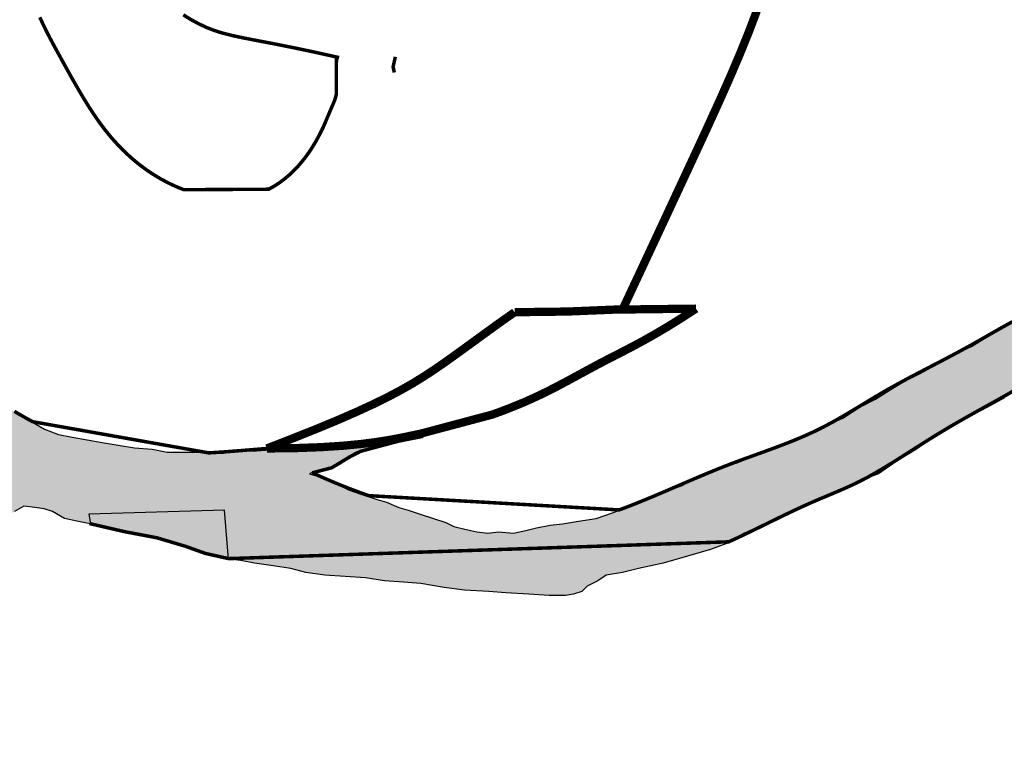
# Model space of a CAD drawing. Extents: x 2370541.5 to 2370550, y 758729 to 758740.
# Tile 12 of 19: x 2370548.576 to 2370548.85, y 758730.677 to 758730.88. Entities that reach past the tile are written whole.
import ezdxf

# ---------------------------------------------------------------- set-up
doc = ezdxf.new("R2010")
doc.units = 0
doc.header["$LTSCALE"] = 100
doc.header["$MEASUREMENT"] = 0
doc.layers.add('FACE', color=160, linetype='CONTINUOUS')
doc.layers.add('FACEHATCH', color=5, linetype='CONTINUOUS')

msp = doc.modelspace()

# ---------------------------------------------------------------- hatches: boundary and pattern name
at = {"layer": 'FACEHATCH'}
for points in [[(2370548.55312, 758730.78371), (2370548.55651, 758730.78182), (2370548.55952, 758730.77994), (2370548.56291, 758730.77769), (2370548.56705, 758730.77505), (2370548.57082, 758730.77279), (2370548.57496, 758730.77054), (2370548.57948, 758730.7679), (2370548.58287, 758730.76602), (2370548.58679, 758730.76451), (2370548.59055, 758730.76376), (2370548.5947, 758730.76301), (2370548.59884, 758730.76226), (2370548.60336, 758730.7615), (2370548.60788, 758730.76075), (2370548.61278, 758730.76038), (2370548.61692, 758730.75962), (2370548.62257, 758730.75962), (2370548.62747, 758730.75962), (2370548.63199, 758730.75925), (2370548.63726, 758730.76), (2370548.64178, 758730.76), (2370548.64818, 758730.76038), (2370548.65308, 758730.76075), (2370548.65722, 758730.76075), (2370548.66249, 758730.76113), (2370548.66739, 758730.76113), (2370548.67229, 758730.76188), (2370548.67568, 758730.76226), (2370548.67869, 758730.76263), (2370548.68057, 758730.76263), (2370548.67568, 758730.7615), (2370548.67191, 758730.76), (2370548.66739, 758730.75849), (2370548.66513, 758730.75624), (2370548.66249, 758730.75548), (2370548.66099, 758730.75473), (2370548.6591, 758730.75398), (2370548.65722, 758730.75398), (2370548.65647, 758730.7536), (2370548.66023, 758730.75247), (2370548.66362, 758730.75097), (2370548.66739, 758730.74909), (2370548.67078, 758730.74796), (2370548.6753, 758730.74645), (2370548.67794, 758730.7457), (2370548.68133, 758730.74419), (2370548.68396, 758730.74344), (2370548.68724, 758730.74231), (2370548.69101, 758730.74118), (2370548.6944, 758730.74005), (2370548.69666, 758730.73893), (2370548.69967, 758730.73817), (2370548.70306, 758730.73742), (2370548.70607, 758730.73704), (2370548.70908, 758730.73742), (2370548.71323, 758730.73704), (2370548.71662, 758730.7378), (2370548.71963, 758730.73855), (2370548.7234, 758730.7393), (2370548.72679, 758730.73968), (2370548.73131, 758730.74043), (2370548.7362, 758730.74118), (2370548.74072, 758730.74269), (2370548.74637, 758730.74495), (2370548.75052, 758730.74683), (2370548.75541, 758730.74871), (2370548.75993, 758730.75021), (2370548.76483, 758730.75285), (2370548.76935, 758730.75473), (2370548.77537, 758730.75661), (2370548.77989, 758730.75849), (2370548.78554, 758730.76038), (2370548.79044, 758730.76263), (2370548.79534, 758730.76451), (2370548.80061, 758730.76715), (2370548.80475, 758730.76903), (2370548.80927, 758730.77204), (2370548.81379, 758730.7743), (2370548.81794, 758730.77693), (2370548.8217, 758730.77919), (2370548.82622, 758730.78145), (2370548.83037, 758730.78371), (2370548.83564, 758730.78672), (2370548.84053, 758730.78897), (2370548.84543, 758730.79199), (2370548.84995, 758730.79462), (2370548.85485, 758730.79725), (2370548.85835, 758730.79951), (2370548.86136, 758730.80064), (2370548.86438, 758730.80215), (2370548.86777, 758730.80365), (2370548.86965, 758730.8044), (2370548.87078, 758730.80516), (2370548.87229, 758730.80403), (2370548.87417, 758730.80177), (2370548.87605, 758730.79951), (2370548.87718, 758730.79688), (2370548.87831, 758730.79387), (2370548.87944, 758730.79123), (2370548.87982, 758730.79048), (2370548.87681, 758730.78897), (2370548.87417, 758730.78785), (2370548.87116, 758730.78672), (2370548.86777, 758730.78484), (2370548.86362, 758730.78258), (2370548.8591, 758730.78032), (2370548.85496, 758730.77769), (2370548.84969, 758730.77468), (2370548.84479, 758730.77204), (2370548.83914, 758730.76903), (2370548.83462, 758730.7664), (2370548.82897, 758730.76301), (2370548.8252, 758730.76038), (2370548.81956, 758730.75699), (2370548.81466, 758730.7536), (2370548.80976, 758730.75172), (2370548.80411, 758730.74909), (2370548.79809, 758730.74645), (2370548.79281, 758730.74419), (2370548.78754, 758730.74156), (2370548.78189, 758730.73855), (2370548.77737, 758730.73704), (2370548.77398, 758730.73479), (2370548.76795, 758730.73253), (2370548.76155, 758730.73065), (2370548.75477, 758730.72877), (2370548.74799, 758730.72726), (2370548.74347, 758730.72613), (2370548.73895, 758730.72538), (2370548.73669, 758730.72387), (2370548.73368, 758730.72237), (2370548.73217, 758730.72086), (2370548.72991, 758730.72011), (2370548.72765, 758730.71973), (2370548.72313, 758730.71973), (2370548.71748, 758730.72011), (2370548.71108, 758730.72049), (2370548.70634, 758730.72086), (2370548.69956, 758730.72124), (2370548.69391, 758730.72199), (2370548.6875, 758730.72312), (2370548.68261, 758730.7235), (2370548.67733, 758730.72387), (2370548.67206, 758730.72463), (2370548.66641, 758730.725), (2370548.66076, 758730.72538), (2370548.65549, 758730.72613), (2370548.65135, 758730.72726), (2370548.64645, 758730.72801), (2370548.64118, 758730.72877), (2370548.63741, 758730.72952), (2370548.63402, 758730.72989), (2370548.63289, 758730.74344), (2370548.59522, 758730.74231), (2370548.5956, 758730.73968), (2370548.59372, 758730.74005), (2370548.59184, 758730.74043), (2370548.58845, 758730.74118), (2370548.58506, 758730.74306), (2370548.5828, 758730.74382), (2370548.58016, 758730.74419), (2370548.57715, 758730.74457), (2370548.57451, 758730.74306), (2370548.57112, 758730.74156), (2370548.56811, 758730.73968), (2370548.56434, 758730.7378), (2370548.56057, 758730.73516), (2370548.55643, 758730.7329), (2370548.55342, 758730.7314), (2370548.55078, 758730.72952), (2370548.54739, 758730.72726), (2370548.54362, 758730.72575), (2370548.54023, 758730.72425), (2370548.53779, 758730.72301), (2370548.53477, 758730.72226), (2370548.53138, 758730.72113), (2370548.52837, 758730.72), (2370548.52536, 758730.71849), (2370548.52197, 758730.71699), (2370548.51933, 758730.71511), (2370548.51594, 758730.7136), (2370548.51255, 758730.71247), (2370548.50954, 758730.71134), (2370548.50615, 758730.71059), (2370548.50351, 758730.70946), (2370548.50163, 758730.70871), (2370548.50088, 758730.70758), (2370548.50088, 758730.70607), (2370548.50163, 758730.70495), (2370548.50314, 758730.70231), (2370548.50427, 758730.69968), (2370548.5054, 758730.69704), (2370548.5054, 758730.69479), (2370548.50652, 758730.69253), (2370548.50803, 758730.68989), (2370548.50991, 758730.68801), (2370548.51217, 758730.68538), (2370548.5133, 758730.68199), (2370548.51519, 758730.67898), (2370548.51669, 758730.67597), (2370548.51782, 758730.67334), (2370548.51895, 758730.66995), (2370548.52008, 758730.66731), (2370548.51669, 758730.66769), (2370548.5133, 758730.66769), (2370548.50954, 758730.66769), (2370548.50652, 758730.66731), (2370548.50238, 758730.66731), (2370548.49937, 758730.66656), (2370548.4956, 758730.66619), (2370548.49221, 758730.66543), (2370548.48882, 758730.66355), (2370548.48506, 758730.66167), (2370548.48167, 758730.65904), (2370548.47941, 758730.65603), (2370548.47677, 758730.65301), (2370548.47489, 758730.65061), (2370548.473, 758730.64797), (2370548.47187, 758730.64496), (2370548.47037, 758730.64233), (2370548.47037, 758730.63932), (2370548.46924, 758730.63518), (2370548.46886, 758730.63142), (2370548.46886, 758730.62728), (2370548.46886, 758730.62238), (2370548.46924, 758730.61824), (2370548.46924, 758730.6126), (2370548.46961, 758730.60906), (2370548.46999, 758730.60455), (2370548.47037, 758730.60116), (2370548.47074, 758730.59777), (2370548.4715, 758730.59364), (2370548.47225, 758730.5895), (2370548.47225, 758730.58686), (2370548.47602, 758730.58649), (2370548.47978, 758730.58686), (2370548.4843, 758730.58649), (2370548.48845, 758730.58686), (2370548.49334, 758730.58686), (2370548.49749, 758730.58649), (2370548.50163, 758730.58724), (2370548.50238, 758730.58724), (2370548.50201, 758730.59213), (2370548.50125, 758730.59928), (2370548.5005, 758730.60605), (2370548.50012, 758730.61207), (2370548.49975, 758730.61847), (2370548.49937, 758730.62449), (2370548.49899, 758730.62826), (2370548.49975, 758730.63202), (2370548.50125, 758730.63503), (2370548.50389, 758730.63766), (2370548.50728, 758730.63842), (2370548.5118, 758730.63766), (2370548.51481, 758730.63616), (2370548.51669, 758730.63315), (2370548.51782, 758730.62938), (2370548.51782, 758730.62487), (2370548.51782, 758730.6196), (2370548.51858, 758730.61546), (2370548.51858, 758730.60982), (2370548.51895, 758730.60342), (2370548.51895, 758730.59627), (2370548.51933, 758730.58912), (2370548.51971, 758730.58159), (2370548.51971, 758730.57595), (2370548.52008, 758730.56842), (2370548.52046, 758730.5609), (2370548.52084, 758730.55525), (2370548.52084, 758730.54923), (2370548.51933, 758730.54923), (2370548.51669, 758730.55074), (2370548.51368, 758730.55262), (2370548.51067, 758730.55488), (2370548.50728, 758730.55676), (2370548.50314, 758730.55713), (2370548.49937, 758730.55676), (2370548.49523, 758730.55488), (2370548.49184, 758730.55299), (2370548.48882, 758730.55111), (2370548.48468, 758730.54923), (2370548.48204, 758730.54622), (2370548.47978, 758730.54321), (2370548.47828, 758730.53982), (2370548.47639, 758730.53681), (2370548.47526, 758730.53294), (2370548.47376, 758730.52993), (2370548.473, 758730.52955), (2370548.47225, 758730.53218), (2370548.46999, 758730.53783), (2370548.46773, 758730.5431), (2370548.46547, 758730.54837), (2370548.46208, 758730.55476), (2370548.4602, 758730.56003), (2370548.45794, 758730.56718), (2370548.45681, 758730.5732), (2370548.45568, 758730.57847), (2370548.45379, 758730.58449), (2370548.45191, 758730.59164), (2370548.45078, 758730.59729), (2370548.44965, 758730.60293), (2370548.44965, 758730.6082), (2370548.4489, 758730.6146), (2370548.44927, 758730.62062), (2370548.44852, 758730.62494), (2370548.44814, 758730.62946), (2370548.44814, 758730.63398), (2370548.44814, 758730.63887), (2370548.44777, 758730.64451), (2370548.44777, 758730.6494), (2370548.44777, 758730.6543), (2370548.44814, 758730.65768), (2370548.44927, 758730.6622), (2370548.45116, 758730.66747), (2370548.45266, 758730.67236), (2370548.45379, 758730.67763), (2370548.4553, 758730.68365), (2370548.45605, 758730.69005), (2370548.45756, 758730.69682), (2370548.45831, 758730.70284), (2370548.4602, 758730.70924), (2370548.46095, 758730.71262), (2370548.46246, 758730.71563), (2370548.46434, 758730.71849), (2370548.46585, 758730.72075), (2370548.46773, 758730.72301), (2370548.46999, 758730.72527), (2370548.47338, 758730.72752), (2370548.47677, 758730.72903), (2370548.48016, 758730.73129), (2370548.48242, 758730.73242), (2370548.4843, 758730.73392), (2370548.48619, 758730.73656), (2370548.4892, 758730.73994), (2370548.49146, 758730.74333), (2370548.4941, 758730.74634), (2370548.49636, 758730.74897), (2370548.49937, 758730.75161), (2370548.49673, 758730.75198), (2370548.49297, 758730.75198), (2370548.48958, 758730.75236), (2370548.48468, 758730.75274), (2370548.48016, 758730.75311), (2370548.47564, 758730.75349), (2370548.47074, 758730.75387), (2370548.4666, 758730.75424), (2370548.4617, 758730.75537), (2370548.45605, 758730.75612), (2370548.45153, 758730.7565), (2370548.44513, 758730.75763), (2370548.43873, 758730.75951), (2370548.43233, 758730.76139), (2370548.42668, 758730.76365), (2370548.42234, 758730.76478), (2370548.4182, 758730.76553), (2370548.41444, 758730.76628), (2370548.40992, 758730.76704), (2370548.40577, 758730.76817), (2370548.40125, 758730.76929), (2370548.39598, 758730.7708), (2370548.39071, 758730.77231), (2370548.38581, 758730.77419), (2370548.38091, 758730.77644), (2370548.37602, 758730.77833), (2370548.37187, 758730.77983), (2370548.36735, 758730.78096), (2370548.36321, 758730.78171), (2370548.35944, 758730.78209), (2370548.35568, 758730.78247), (2370548.35304, 758730.78247), (2370548.35191, 758730.78247), (2370548.35003, 758730.78096), (2370548.3489, 758730.78209), (2370548.34815, 758730.7851), (2370548.34815, 758730.78924), (2370548.34815, 758730.793), (2370548.34852, 758730.79677), (2370548.34928, 758730.80128), (2370548.34965, 758730.80429), (2370548.35003, 758730.80617), (2370548.35154, 758730.80504), (2370548.35342, 758730.80354), (2370548.35492, 758730.80316), (2370548.35869, 758730.80316), (2370548.36246, 758730.80279), (2370548.36585, 758730.80241), (2370548.36961, 758730.80166), (2370548.37338, 758730.80128), (2370548.37828, 758730.80015), (2370548.3828, 758730.79902), (2370548.38732, 758730.79752), (2370548.39221, 758730.79639), (2370548.39673, 758730.79488), (2370548.40238, 758730.79376), (2370548.4069, 758730.79263), (2370548.41218, 758730.7915), (2370548.41745, 758730.79037), (2370548.42234, 758730.78962), (2370548.42724, 758730.78886), (2370548.43063, 758730.78773), (2370548.43515, 758730.78661), (2370548.44042, 758730.78548), (2370548.44457, 758730.78359), (2370548.44946, 758730.78247), (2370548.45436, 758730.78209), (2370548.45963, 758730.78134), (2370548.46453, 758730.78058), (2370548.46867, 758730.77983), (2370548.47319, 758730.77833), (2370548.47696, 758730.77833), (2370548.48185, 758730.77908), (2370548.48637, 758730.78021), (2370548.49127, 758730.78209), (2370548.49541, 758730.78359), (2370548.49993, 758730.7851), (2370548.50483, 758730.78698), (2370548.50897, 758730.78811), (2370548.51349, 758730.78962), (2370548.51613, 758730.78999), (2370548.51801, 758730.79074), (2370548.52121, 758730.78773), (2370548.52385, 758730.78548), (2370548.52762, 758730.78322), (2370548.53176, 758730.78096), (2370548.53553, 758730.77946), (2370548.54042, 758730.77757), (2370548.54457, 758730.77682), (2370548.54833, 758730.77569), (2370548.55172, 758730.77569), (2370548.55285, 758730.77532), (2370548.55323, 758730.77757), (2370548.55323, 758730.78021)], [(2370548.62224, 758730.73341), (2370548.62767, 758730.73146), (2370548.63414, 758730.73001), (2370548.63302, 758730.74345), (2370548.59535, 758730.74232), (2370548.59573, 758730.73969), (2370548.6051, 758730.73753), (2370548.61422, 758730.7358)]]:
    msp.add_hatch(color=5, dxfattribs=at).paths.add_polyline_path(points)
h = msp.add_hatch(color=5, dxfattribs=at)
h.paths.add_polyline_path([(2370548.48027, 758730.46108), (2370548.48525, 758730.45844), (2370548.48936, 758730.45551), (2370548.49405, 758730.4517), (2370548.49669, 758730.44877), (2370548.49933, 758730.44584), (2370548.50108, 758730.44349), (2370548.50343, 758730.44408), (2370548.50753, 758730.44818), (2370548.51105, 758730.45404), (2370548.51281, 758730.46137), (2370548.51398, 758730.47075), (2370548.51486, 758730.47983), (2370548.51604, 758730.48979), (2370548.51692, 758730.49888), (2370548.5178, 758730.50913), (2370548.51838, 758730.51997), (2370548.51867, 758730.5273), (2370548.51867, 758730.53345), (2370548.51897, 758730.53726), (2370548.51926, 758730.53931), (2370548.52014, 758730.5399), (2370548.52249, 758730.53873), (2370548.52659, 758730.5358), (2370548.53304, 758730.52906), (2370548.54183, 758730.5188), (2370548.55151, 758730.50737), (2370548.56587, 758730.49038), (2370548.57672, 758730.47543), (2370548.58493, 758730.46547), (2370548.59167, 758730.45873), (2370548.59695, 758730.45287), (2370548.60164, 758730.44672), (2370548.60604, 758730.44174), (2370548.61131, 758730.43763), (2370548.61542, 758730.43441), (2370548.6207, 758730.43236), (2370548.62656, 758730.43177), (2370548.63213, 758730.43148), (2370548.63711, 758730.43236), (2370548.64034, 758730.43295), (2370548.6418, 758730.43382), (2370548.63799, 758730.43851), (2370548.63242, 758730.4476), (2370548.62832, 758730.45844), (2370548.62685, 758730.4684), (2370548.62773, 758730.47485), (2370548.62832, 758730.48012), (2370548.62128, 758730.48569), (2370548.61542, 758730.49096), (2370548.61219, 758730.4936), (2370548.60516, 758730.50356), (2370548.59724, 758730.5147), (2370548.58991, 758730.52496), (2370548.58229, 758730.53609), (2370548.57731, 758730.54312), (2370548.57467, 758730.54723), (2370548.57144, 758730.55397), (2370548.56851, 758730.56188), (2370548.56558, 758730.56744), (2370548.56089, 758730.57448), (2370548.5562, 758730.58151), (2370548.55263, 758730.58723), (2370548.54941, 758730.59163), (2370548.54618, 758730.59925), (2370548.54325, 758730.60657), (2370548.53973, 758730.61624), (2370548.53651, 758730.62562), (2370548.5327, 758730.63441), (2370548.52976, 758730.6432), (2370548.52654, 758730.6517), (2370548.52273, 758730.66108), (2370548.52009, 758730.66694), (2370548.51774, 758730.67251), (2370548.44768, 758730.65668), (2370548.44738, 758730.65082), (2370548.44768, 758730.64203), (2370548.44797, 758730.635), (2370548.44856, 758730.62738), (2370548.44885, 758730.61917), (2370548.44914, 758730.61185), (2370548.44944, 758730.60394), (2370548.4509, 758730.59632), (2370548.45266, 758730.58899), (2370548.45471, 758730.58137), (2370548.45794, 758730.56702), (2370548.46028, 758730.55998), (2370548.46321, 758730.55266), (2370548.46644, 758730.54533), (2370548.47025, 758730.53713), (2370548.47318, 758730.53009), (2370548.47611, 758730.52306), (2370548.47875, 758730.51603), (2370548.4811, 758730.50929), (2370548.48286, 758730.50372), (2370548.48375, 758730.49624), (2370548.48375, 758730.4895), (2370548.48346, 758730.48159), (2370548.48199, 758730.47426), (2370548.48053, 758730.46811), (2370548.48023, 758730.46489)])
h.paths.add_polyline_path([(2370548.55312, 758730.7836), (2370548.55312, 758730.78371), (2370548.55651, 758730.78182), (2370548.55952, 758730.77994), (2370548.56291, 758730.77769), (2370548.56705, 758730.77505), (2370548.57082, 758730.77279), (2370548.57496, 758730.77054), (2370548.57948, 758730.7679), (2370548.58287, 758730.76602), (2370548.58679, 758730.76451), (2370548.59055, 758730.76376), (2370548.5947, 758730.76301), (2370548.59884, 758730.76226), (2370548.60336, 758730.7615), (2370548.60788, 758730.76075), (2370548.61278, 758730.76038), (2370548.61692, 758730.75962), (2370548.62257, 758730.75962), (2370548.62747, 758730.75962), (2370548.63199, 758730.75925), (2370548.63726, 758730.76), (2370548.64178, 758730.76), (2370548.64818, 758730.76038), (2370548.65308, 758730.76075), (2370548.65722, 758730.76075), (2370548.66249, 758730.76113), (2370548.66739, 758730.76113), (2370548.67229, 758730.76188), (2370548.67568, 758730.76226), (2370548.67869, 758730.76263), (2370548.68057, 758730.76263), (2370548.67568, 758730.7615), (2370548.67191, 758730.76), (2370548.66739, 758730.75849), (2370548.66513, 758730.75624), (2370548.66249, 758730.75548), (2370548.66099, 758730.75473), (2370548.6591, 758730.75398), (2370548.65722, 758730.75398), (2370548.65647, 758730.7536), (2370548.66023, 758730.75247), (2370548.66362, 758730.75097), (2370548.66739, 758730.74909), (2370548.67078, 758730.74796), (2370548.6753, 758730.74645), (2370548.67794, 758730.7457), (2370548.68133, 758730.74419), (2370548.68396, 758730.74344), (2370548.68724, 758730.74231), (2370548.69101, 758730.74118), (2370548.6944, 758730.74005), (2370548.69666, 758730.73893), (2370548.69967, 758730.73817), (2370548.70306, 758730.73742), (2370548.70607, 758730.73704), (2370548.70908, 758730.73742), (2370548.71323, 758730.73704), (2370548.71662, 758730.7378), (2370548.71963, 758730.73855), (2370548.7234, 758730.7393), (2370548.72679, 758730.73968), (2370548.73131, 758730.74043), (2370548.7362, 758730.74118), (2370548.74072, 758730.74269), (2370548.74637, 758730.74495), (2370548.75052, 758730.74683), (2370548.75541, 758730.74871), (2370548.75993, 758730.75021), (2370548.76483, 758730.75285), (2370548.76935, 758730.75473), (2370548.77537, 758730.75661), (2370548.77989, 758730.75849), (2370548.78554, 758730.76038), (2370548.79044, 758730.76263), (2370548.79534, 758730.76451), (2370548.80061, 758730.76715), (2370548.80475, 758730.76903), (2370548.80927, 758730.77204), (2370548.81379, 758730.7743), (2370548.81794, 758730.77693), (2370548.8217, 758730.77919), (2370548.82622, 758730.78145), (2370548.83037, 758730.78371), (2370548.83564, 758730.78672), (2370548.84053, 758730.78897), (2370548.84543, 758730.79199), (2370548.84995, 758730.79462), (2370548.85485, 758730.79725), (2370548.85835, 758730.79951), (2370548.86136, 758730.80064), (2370548.86438, 758730.80215), (2370548.86777, 758730.80365), (2370548.86965, 758730.8044), (2370548.87078, 758730.80516), (2370548.87229, 758730.80403), (2370548.87417, 758730.80177), (2370548.87605, 758730.79951), (2370548.87718, 758730.79688), (2370548.87831, 758730.79387), (2370548.87944, 758730.79123), (2370548.87982, 758730.79048), (2370548.87681, 758730.78897), (2370548.87417, 758730.78785), (2370548.87116, 758730.78672), (2370548.86777, 758730.78484), (2370548.86362, 758730.78258), (2370548.8591, 758730.78032), (2370548.85496, 758730.77769), (2370548.84969, 758730.77468), (2370548.84479, 758730.77204), (2370548.83914, 758730.76903), (2370548.83462, 758730.7664), (2370548.82897, 758730.76301), (2370548.8252, 758730.76038), (2370548.81956, 758730.75699), (2370548.81466, 758730.7536), (2370548.80976, 758730.75172), (2370548.80411, 758730.74909), (2370548.79809, 758730.74645), (2370548.79281, 758730.74419), (2370548.78754, 758730.74156), (2370548.78189, 758730.73855), (2370548.77737, 758730.73704), (2370548.77398, 758730.73479), (2370548.76795, 758730.73253), (2370548.76155, 758730.73065), (2370548.75477, 758730.72877), (2370548.74799, 758730.72726), (2370548.74347, 758730.72613), (2370548.73895, 758730.72538), (2370548.73669, 758730.72387), (2370548.73368, 758730.72237), (2370548.73217, 758730.72086), (2370548.72991, 758730.72011), (2370548.72765, 758730.71973), (2370548.72313, 758730.71973), (2370548.71748, 758730.72011), (2370548.71108, 758730.72049), (2370548.70634, 758730.72086), (2370548.69956, 758730.72124), (2370548.69391, 758730.72199), (2370548.6875, 758730.72312), (2370548.68261, 758730.7235), (2370548.67733, 758730.72387), (2370548.67206, 758730.72463), (2370548.66641, 758730.725), (2370548.66076, 758730.72538), (2370548.65549, 758730.72613), (2370548.65135, 758730.72726), (2370548.64645, 758730.72801), (2370548.64118, 758730.72877), (2370548.63741, 758730.72952), (2370548.63402, 758730.72989), (2370548.63289, 758730.74344), (2370548.59522, 758730.74231), (2370548.5956, 758730.73968), (2370548.59372, 758730.74005), (2370548.59184, 758730.74043), (2370548.58845, 758730.74118), (2370548.58506, 758730.74306), (2370548.5828, 758730.74382), (2370548.58016, 758730.74419), (2370548.57715, 758730.74457), (2370548.57451, 758730.74306), (2370548.57112, 758730.74156), (2370548.56811, 758730.73968), (2370548.56434, 758730.7378), (2370548.56057, 758730.73516), (2370548.55643, 758730.7329), (2370548.55342, 758730.7314), (2370548.55078, 758730.72952), (2370548.54739, 758730.72726), (2370548.54362, 758730.72575), (2370548.54023, 758730.72425), (2370548.53779, 758730.72301), (2370548.53477, 758730.72226), (2370548.53138, 758730.72113), (2370548.52837, 758730.72), (2370548.52536, 758730.71849), (2370548.52197, 758730.71699), (2370548.51933, 758730.71511), (2370548.51594, 758730.7136), (2370548.51255, 758730.71247), (2370548.50954, 758730.71134), (2370548.50615, 758730.71059), (2370548.50351, 758730.70946), (2370548.50163, 758730.70871), (2370548.50088, 758730.70758), (2370548.50088, 758730.70607), (2370548.50163, 758730.70495), (2370548.50314, 758730.70231), (2370548.50427, 758730.69968), (2370548.5054, 758730.69704), (2370548.5054, 758730.69479), (2370548.50652, 758730.69253), (2370548.50803, 758730.68989), (2370548.50991, 758730.68801), (2370548.51217, 758730.68538), (2370548.5133, 758730.68199), (2370548.51519, 758730.67898), (2370548.51669, 758730.67597), (2370548.51782, 758730.67334), (2370548.51895, 758730.66995), (2370548.52008, 758730.66731), (2370548.51669, 758730.66769), (2370548.5133, 758730.66769), (2370548.50954, 758730.66769), (2370548.50652, 758730.66731), (2370548.50238, 758730.66731), (2370548.49937, 758730.66656), (2370548.4956, 758730.66619), (2370548.49221, 758730.66543), (2370548.48882, 758730.66355), (2370548.48506, 758730.66167), (2370548.48167, 758730.65904), (2370548.47941, 758730.65603), (2370548.47677, 758730.65301), (2370548.47489, 758730.65061), (2370548.473, 758730.64797), (2370548.47187, 758730.64496), (2370548.47037, 758730.64233), (2370548.47037, 758730.63932), (2370548.46924, 758730.63518), (2370548.46886, 758730.63142), (2370548.46886, 758730.62728), (2370548.46886, 758730.62238), (2370548.46924, 758730.61824), (2370548.46924, 758730.6126), (2370548.46961, 758730.60906), (2370548.46999, 758730.60455), (2370548.47037, 758730.60116), (2370548.47074, 758730.59777), (2370548.4715, 758730.59364), (2370548.47225, 758730.5895), (2370548.47225, 758730.58686), (2370548.47602, 758730.58649), (2370548.47978, 758730.58686), (2370548.4843, 758730.58649), (2370548.48845, 758730.58686), (2370548.49334, 758730.58686), (2370548.49749, 758730.58649), (2370548.50163, 758730.58724), (2370548.50238, 758730.58724), (2370548.50201, 758730.59213), (2370548.50125, 758730.59928), (2370548.5005, 758730.60605), (2370548.50012, 758730.61207), (2370548.49975, 758730.61847), (2370548.49937, 758730.62449), (2370548.49899, 758730.62826), (2370548.49975, 758730.63202), (2370548.50125, 758730.63503), (2370548.50389, 758730.63766), (2370548.50728, 758730.63842), (2370548.5118, 758730.63766), (2370548.51481, 758730.63616), (2370548.51669, 758730.63315), (2370548.51782, 758730.62938), (2370548.51782, 758730.62487), (2370548.51782, 758730.6196), (2370548.51858, 758730.61546), (2370548.51858, 758730.60982), (2370548.51895, 758730.60342), (2370548.51895, 758730.59627), (2370548.51933, 758730.58912), (2370548.51971, 758730.58159), (2370548.51971, 758730.57595), (2370548.52008, 758730.56842), (2370548.52046, 758730.5609), (2370548.52084, 758730.55525), (2370548.52084, 758730.54923), (2370548.51933, 758730.54923), (2370548.51669, 758730.55074), (2370548.51368, 758730.55262), (2370548.51067, 758730.55488), (2370548.50728, 758730.55676), (2370548.50314, 758730.55713), (2370548.49937, 758730.55676), (2370548.49523, 758730.55488), (2370548.49184, 758730.55299), (2370548.48882, 758730.55111), (2370548.48468, 758730.54923), (2370548.48204, 758730.54622), (2370548.47978, 758730.54321), (2370548.47828, 758730.53982), (2370548.47639, 758730.53681), (2370548.47526, 758730.53294), (2370548.47376, 758730.52993), (2370548.473, 758730.52955), (2370548.47225, 758730.53218), (2370548.46999, 758730.53783), (2370548.46773, 758730.5431), (2370548.46547, 758730.54837), (2370548.46208, 758730.55476), (2370548.4602, 758730.56003), (2370548.45794, 758730.56718), (2370548.45681, 758730.5732), (2370548.45568, 758730.57847), (2370548.45379, 758730.58449), (2370548.45191, 758730.59164), (2370548.45078, 758730.59729), (2370548.44965, 758730.60293), (2370548.44965, 758730.6082), (2370548.4489, 758730.6146), (2370548.44927, 758730.62062), (2370548.44852, 758730.62494), (2370548.44814, 758730.62946), (2370548.44814, 758730.63398), (2370548.44814, 758730.63887), (2370548.44777, 758730.64451), (2370548.44777, 758730.6494), (2370548.44777, 758730.6543), (2370548.44814, 758730.65768), (2370548.44927, 758730.6622), (2370548.45116, 758730.66747), (2370548.45266, 758730.67236), (2370548.45379, 758730.67763), (2370548.4553, 758730.68365), (2370548.45605, 758730.69005), (2370548.45756, 758730.69682), (2370548.45831, 758730.70284), (2370548.4602, 758730.70924), (2370548.46095, 758730.71262), (2370548.46246, 758730.71563), (2370548.46434, 758730.71849), (2370548.46585, 758730.72075), (2370548.46773, 758730.72301), (2370548.46999, 758730.72527), (2370548.47338, 758730.72752), (2370548.47677, 758730.72903), (2370548.48016, 758730.73129), (2370548.48242, 758730.73242), (2370548.4843, 758730.73392), (2370548.48619, 758730.73656), (2370548.4892, 758730.73994), (2370548.49146, 758730.74333), (2370548.4941, 758730.74634), (2370548.49636, 758730.74897), (2370548.49937, 758730.75161), (2370548.49673, 758730.75198), (2370548.49297, 758730.75198), (2370548.48958, 758730.75236), (2370548.48468, 758730.75274), (2370548.48016, 758730.75311), (2370548.47564, 758730.75349), (2370548.47074, 758730.75387), (2370548.4666, 758730.75424), (2370548.4617, 758730.75537), (2370548.45605, 758730.75612), (2370548.45153, 758730.7565), (2370548.44513, 758730.75763), (2370548.43873, 758730.75951), (2370548.43233, 758730.76139), (2370548.42668, 758730.76365), (2370548.42234, 758730.76478), (2370548.4182, 758730.76553), (2370548.41444, 758730.76628), (2370548.40992, 758730.76704), (2370548.40577, 758730.76817), (2370548.40125, 758730.76929), (2370548.39598, 758730.7708), (2370548.39071, 758730.77231), (2370548.38581, 758730.77419), (2370548.38091, 758730.77644), (2370548.37602, 758730.77833), (2370548.37187, 758730.77983), (2370548.36735, 758730.78096), (2370548.36321, 758730.78171), (2370548.35944, 758730.78209), (2370548.35568, 758730.78247), (2370548.35304, 758730.78247), (2370548.35191, 758730.78247), (2370548.35003, 758730.78096), (2370548.3489, 758730.78209), (2370548.34815, 758730.7851), (2370548.34815, 758730.78924), (2370548.34815, 758730.793), (2370548.34852, 758730.79677), (2370548.34928, 758730.80128), (2370548.34965, 758730.80429), (2370548.35003, 758730.80617), (2370548.35154, 758730.80504), (2370548.35342, 758730.80354), (2370548.35492, 758730.80316), (2370548.35869, 758730.80316), (2370548.36246, 758730.80279), (2370548.36585, 758730.80241), (2370548.36961, 758730.80166), (2370548.37338, 758730.80128), (2370548.37828, 758730.80015), (2370548.3828, 758730.79902), (2370548.38732, 758730.79752), (2370548.39221, 758730.79639), (2370548.39673, 758730.79488), (2370548.40238, 758730.79376), (2370548.4069, 758730.79263), (2370548.41218, 758730.7915), (2370548.41745, 758730.79037), (2370548.42234, 758730.78962), (2370548.42724, 758730.78886), (2370548.43063, 758730.78773), (2370548.43515, 758730.78661), (2370548.44042, 758730.78548), (2370548.44457, 758730.78359), (2370548.44946, 758730.78247), (2370548.45436, 758730.78209), (2370548.45963, 758730.78134), (2370548.46453, 758730.78058), (2370548.46867, 758730.77983), (2370548.47319, 758730.77833), (2370548.47696, 758730.77833), (2370548.48185, 758730.77908), (2370548.48637, 758730.78021), (2370548.49127, 758730.78209), (2370548.49541, 758730.78359), (2370548.49993, 758730.7851), (2370548.50483, 758730.78698), (2370548.50897, 758730.78811), (2370548.51349, 758730.78962), (2370548.51613, 758730.78999), (2370548.51801, 758730.79074), (2370548.52121, 758730.78773), (2370548.52385, 758730.78548), (2370548.52762, 758730.78322), (2370548.53176, 758730.78096), (2370548.53553, 758730.77946), (2370548.54042, 758730.77757), (2370548.54457, 758730.77682), (2370548.54833, 758730.77569), (2370548.55172, 758730.77569), (2370548.55285, 758730.77532), (2370548.55323, 758730.77757), (2370548.55323, 758730.78021)])

# ---------------------------------------------------------------- linework, layer by layer
at = {"layer": 'FACE', "color": 5}
for points, const_width in [([(2370548.78085, 758730.88227), (2370548.77854, 758730.87619), (2370548.77608, 758730.87012), (2370548.77346, 758730.86398), (2370548.77067, 758730.85768), (2370548.76768, 758730.85111), (2370548.76449, 758730.84419), (2370548.7611, 758730.8369), (2370548.75764, 758730.82946), (2370548.75426, 758730.8222), (2370548.75109, 758730.81541), (2370548.74829, 758730.80941), (2370548.74599, 758730.80451), (2370548.74436, 758730.80102), (2370548.74352, 758730.79924)], 0.0023), ([(2370548.58155, 758730.88047), (2370548.58267, 758730.87807), (2370548.58385, 758730.8757), (2370548.58509, 758730.87335), (2370548.58637, 758730.87099), (2370548.58769, 758730.86859), (2370548.58904, 758730.86614), (2370548.59042, 758730.86365), (2370548.59185, 758730.86115), (2370548.59331, 758730.85865), (2370548.59482, 758730.85618), (2370548.59638, 758730.85377), (2370548.59799, 758730.85143), (2370548.59966, 758730.8492), (2370548.60139, 758730.84708), (2370548.60318, 758730.84508), (2370548.60502, 758730.8432), (2370548.60692, 758730.84144), (2370548.60887, 758730.8398), (2370548.61088, 758730.83829), (2370548.61293, 758730.8369), (2370548.61503, 758730.83562), (2370548.61717, 758730.83447), (2370548.61935, 758730.83345), (2370548.62154, 758730.83255), (2370548.62374, 758730.83179), (2370548.62593, 758730.83116), (2370548.6281, 758730.83068), (2370548.63024, 758730.83033), (2370548.63233, 758730.83014), (2370548.63436, 758730.83009), (2370548.63633, 758730.83019), (2370548.63823, 758730.83043), (2370548.64007, 758730.83081), (2370548.64184, 758730.83131), (2370548.64354, 758730.83194), (2370548.64516, 758730.83268), (2370548.64672, 758730.83354), (2370548.64819, 758730.8345), (2370548.64959, 758730.83555), (2370548.65091, 758730.83667), (2370548.65215, 758730.83785), (2370548.65331, 758730.83906), (2370548.65437, 758730.8403), (2370548.65536, 758730.84154), (2370548.65625, 758730.84276), (2370548.65705, 758730.84396), (2370548.65777, 758730.84512), (2370548.65842, 758730.84623), (2370548.659, 758730.84729), (2370548.65951, 758730.84829), (2370548.65998, 758730.84922), (2370548.66039, 758730.85007), (2370548.66077, 758730.85085), (2370548.66112, 758730.85153), (2370548.66144, 758730.85215), (2370548.66174, 758730.85271), (2370548.66202, 758730.85324), (2370548.66227, 758730.85376), (2370548.66251, 758730.85428), (2370548.66274, 758730.85484), (2370548.66296, 758730.85544), (2370548.66318, 758730.8561), (2370548.66338, 758730.85681), (2370548.66358, 758730.85756), (2370548.66378, 758730.85833), (2370548.66396, 758730.8591), (2370548.66415, 758730.85987), (2370548.66433, 758730.86062), (2370548.6645, 758730.86133), (2370548.66468, 758730.86199), (2370548.66486, 758730.8626), (2370548.66505, 758730.86317), (2370548.66527, 758730.86371), (2370548.66552, 758730.86423), (2370548.66581, 758730.86472), (2370548.66615, 758730.86521), (2370548.66655, 758730.86568), (2370548.667, 758730.86616), (2370548.66743, 758730.86663), (2370548.66773, 758730.86709), (2370548.66781, 758730.86756), (2370548.66758, 758730.86801), (2370548.66693, 758730.86844), (2370548.66577, 758730.86887), (2370548.664, 758730.86928)], 0.000969), ([(2370548.66476, 758730.86927), (2370548.65746, 758730.87089), (2370548.6513, 758730.87218), (2370548.64615, 758730.8732), (2370548.64185, 758730.87402), (2370548.63824, 758730.87472), (2370548.63519, 758730.87537), (2370548.63253, 758730.87603), (2370548.63012, 758730.87678), (2370548.62783, 758730.87767), (2370548.62563, 758730.87871), (2370548.62351, 758730.87987), (2370548.62144, 758730.88115)], 0.000969), ([(2370548.68037, 758730.8695), (2370548.68141, 758730.87), (2370548.68227, 758730.87024), (2370548.68297, 758730.87025), (2370548.68352, 758730.87005), (2370548.68394, 758730.86969), (2370548.68424, 758730.86919), (2370548.68443, 758730.86859), (2370548.68453, 758730.86792), (2370548.68455, 758730.8672), (2370548.68451, 758730.86647), (2370548.6844, 758730.86574), (2370548.68425, 758730.86504), (2370548.68404, 758730.86437), (2370548.6838, 758730.86377), (2370548.68353, 758730.86324), (2370548.68324, 758730.86282), (2370548.68293, 758730.86252), (2370548.68261, 758730.86234), (2370548.68228, 758730.86227), (2370548.68194, 758730.86233), (2370548.68161, 758730.86251), (2370548.68128, 758730.86281), (2370548.68096, 758730.86322), (2370548.68065, 758730.86375), (2370548.68035, 758730.8644), (2370548.68009, 758730.86513), (2370548.67989, 758730.86591), (2370548.67976, 758730.86672), (2370548.67972, 758730.86751), (2370548.67979, 758730.86826), (2370548.68, 758730.86893), (2370548.68037, 758730.8695)], 0.000969), ([(2370548.64466, 758730.76062), (2370548.65277, 758730.76072), (2370548.65975, 758730.76098), (2370548.66572, 758730.76137), (2370548.67082, 758730.76186), (2370548.67517, 758730.76242), (2370548.6789, 758730.76302), (2370548.68215, 758730.76364), (2370548.68504, 758730.76424), (2370548.68769, 758730.76481), (2370548.69015, 758730.76534), (2370548.69246, 758730.76585), (2370548.69465, 758730.76635), (2370548.69676, 758730.76687), (2370548.69883, 758730.76741), (2370548.70089, 758730.76798), (2370548.70298, 758730.76861), (2370548.70513, 758730.76929), (2370548.70732, 758730.77004), (2370548.70956, 758730.77085), (2370548.71182, 758730.77171), (2370548.71409, 758730.77262), (2370548.71637, 758730.77357), (2370548.71863, 758730.77458), (2370548.72086, 758730.77562), (2370548.72306, 758730.7767), (2370548.72524, 758730.77782), (2370548.72741, 758730.77896), (2370548.72958, 758730.78013), (2370548.73178, 758730.78133), (2370548.73401, 758730.78254), (2370548.7363, 758730.78377), (2370548.73865, 758730.78501), (2370548.7411, 758730.78626), (2370548.74366, 758730.78758), (2370548.74639, 758730.789), (2370548.74933, 758730.79058), (2370548.75251, 758730.79237), (2370548.75598, 758730.79442), (2370548.75978, 758730.79678), (2370548.76395, 758730.79949)], 0.0023), ([(2370548.71351, 758730.79849), (2370548.7283, 758730.79868), (2370548.74104, 758730.79921), (2370548.76395, 758730.79949)], 0.0023), ([(2370548.64466, 758730.76062), (2370548.65215, 758730.76354), (2370548.65876, 758730.76618), (2370548.66458, 758730.7686), (2370548.6697, 758730.77084), (2370548.67424, 758730.77293), (2370548.67827, 758730.77491), (2370548.68191, 758730.77684), (2370548.68524, 758730.77874), (2370548.68836, 758730.78067), (2370548.69139, 758730.78266), (2370548.69443, 758730.78476), (2370548.69758, 758730.78702), (2370548.70096, 758730.78947), (2370548.70467, 758730.79217), (2370548.70881, 758730.79517), (2370548.71351, 758730.79849)], 0.0023), ([(2370548.65727, 758730.75384), (2370548.66107, 758730.75216), (2370548.66451, 758730.75071), (2370548.66762, 758730.74947), (2370548.67044, 758730.74841), (2370548.67301, 758730.7475), (2370548.67538, 758730.74669), (2370548.67759, 758730.74596), (2370548.67967, 758730.74529), (2370548.68166, 758730.74463), (2370548.68357, 758730.74398), (2370548.68541, 758730.74336), (2370548.68719, 758730.74274), (2370548.68892, 758730.74215), (2370548.69059, 758730.74156), (2370548.69222, 758730.741), (2370548.69381, 758730.74044), (2370548.69538, 758730.73991), (2370548.6969, 758730.73939), (2370548.6984, 758730.73891), (2370548.69986, 758730.73847), (2370548.70128, 758730.73807), (2370548.70266, 758730.73772), (2370548.704, 758730.73743), (2370548.7053, 758730.73722), (2370548.70655, 758730.73707), (2370548.70777, 758730.737), (2370548.70896, 758730.73699), (2370548.71015, 758730.73704), (2370548.71133, 758730.73714), (2370548.71252, 758730.73729), (2370548.71374, 758730.73748), (2370548.715, 758730.73771), (2370548.71629, 758730.73796), (2370548.71762, 758730.73824), (2370548.71897, 758730.73853), (2370548.72033, 758730.73882), (2370548.72169, 758730.7391), (2370548.72304, 758730.73937), (2370548.72437, 758730.73961), (2370548.72566, 758730.73981), (2370548.72692, 758730.73998), (2370548.72815, 758730.74012), (2370548.7294, 758730.74025), (2370548.73068, 758730.7404), (2370548.73201, 758730.74059), (2370548.73344, 758730.74084), (2370548.73498, 758730.74117), (2370548.73666, 758730.7416), (2370548.73849, 758730.74214), (2370548.74048, 758730.7428), (2370548.74259, 758730.74354), (2370548.7448, 758730.74437), (2370548.7471, 758730.74527), (2370548.74945, 758730.74622), (2370548.75185, 758730.74721), (2370548.75428, 758730.74824), (2370548.7567, 758730.74928), (2370548.75914, 758730.75033), (2370548.76159, 758730.75138), (2370548.76407, 758730.75245), (2370548.7666, 758730.75351), (2370548.76916, 758730.75457), (2370548.77179, 758730.75562), (2370548.77448, 758730.75666), (2370548.77724, 758730.75768), (2370548.78006, 758730.7587), (2370548.78291, 758730.75973), (2370548.78577, 758730.76078), (2370548.78863, 758730.76186), (2370548.79146, 758730.76298), (2370548.79424, 758730.76416), (2370548.79695, 758730.7654), (2370548.79957, 758730.76671), (2370548.80213, 758730.76808), (2370548.80464, 758730.76951), (2370548.80713, 758730.77098), (2370548.80962, 758730.77248), (2370548.81213, 758730.774), (2370548.81469, 758730.77553), (2370548.81731, 758730.77705), (2370548.82002, 758730.77856), (2370548.8228, 758730.78006), (2370548.82564, 758730.78155), (2370548.8285, 758730.78305), (2370548.83139, 758730.78454), (2370548.83427, 758730.78605), (2370548.83712, 758730.78757), (2370548.83994, 758730.78911), (2370548.84272, 758730.79067), (2370548.84556, 758730.7923), (2370548.84858, 758730.79402), (2370548.8519, 758730.79587)], 0.000969), ([(2370548.85232, 758730.7767), (2370548.85009, 758730.77542), (2370548.84785, 758730.77416), (2370548.84559, 758730.77291), (2370548.84331, 758730.77164), (2370548.84099, 758730.77035), (2370548.83865, 758730.76903), (2370548.83627, 758730.76767), (2370548.83385, 758730.76625), (2370548.83138, 758730.76477), (2370548.82888, 758730.76322), (2370548.82635, 758730.76162), (2370548.82381, 758730.76001), (2370548.82128, 758730.7584), (2370548.81879, 758730.75683), (2370548.81634, 758730.75533), (2370548.81396, 758730.75392), (2370548.81167, 758730.75263), (2370548.80947, 758730.75149), (2370548.80735, 758730.75046), (2370548.80525, 758730.74951), (2370548.80316, 758730.74861), (2370548.80103, 758730.74771), (2370548.79882, 758730.74678), (2370548.79651, 758730.74579), (2370548.79405, 758730.7447), (2370548.79142, 758730.74349), (2370548.78867, 758730.74218), (2370548.78587, 758730.74082), (2370548.78306, 758730.73944), (2370548.78031, 758730.7381), (2370548.77768, 758730.73683), (2370548.77524, 758730.73567), (2370548.77304, 758730.73467), (2370548.77112, 758730.73385), (2370548.76945, 758730.7332), (2370548.76797, 758730.73268), (2370548.76663, 758730.73226), (2370548.76538, 758730.73191), (2370548.76415, 758730.73159), (2370548.7629, 758730.73128), (2370548.76156, 758730.73094), (2370548.7601, 758730.73055), (2370548.75853, 758730.73011), (2370548.75687, 758730.72964), (2370548.75516, 758730.72914), (2370548.7534, 758730.72864), (2370548.75163, 758730.72814), (2370548.74987, 758730.72766), (2370548.74814, 758730.72722), (2370548.74648, 758730.72681), (2370548.74488, 758730.72644), (2370548.74334, 758730.72609), (2370548.74188, 758730.72574), (2370548.74049, 758730.72538), (2370548.73919, 758730.72501), (2370548.73796, 758730.7246), (2370548.73683, 758730.72414), (2370548.73578, 758730.72363), (2370548.7348, 758730.72307), (2370548.73388, 758730.7225), (2370548.73299, 758730.72193), (2370548.73212, 758730.72139), (2370548.73124, 758730.72088), (2370548.73034, 758730.72045), (2370548.72939, 758730.72009), (2370548.72839, 758730.71984), (2370548.72733, 758730.71968), (2370548.72619, 758730.7196), (2370548.72497, 758730.71958), (2370548.72367, 758730.71962), (2370548.72228, 758730.7197), (2370548.72079, 758730.71981), (2370548.71921, 758730.71993), (2370548.71752, 758730.72005), (2370548.71575, 758730.72017), (2370548.7139, 758730.72029), (2370548.71199, 758730.72043), (2370548.71005, 758730.72057), (2370548.70809, 758730.72071), (2370548.70612, 758730.72087), (2370548.70417, 758730.72105), (2370548.70225, 758730.72124), (2370548.70035, 758730.72144), (2370548.69848, 758730.72165), (2370548.69663, 758730.72187), (2370548.69481, 758730.7221), (2370548.69301, 758730.72234), (2370548.69123, 758730.72258), (2370548.68946, 758730.72282), (2370548.68771, 758730.72306), (2370548.68596, 758730.7233), (2370548.68422, 758730.72353), (2370548.68247, 758730.72374), (2370548.6807, 758730.72395), (2370548.67891, 758730.72413), (2370548.67709, 758730.72429), (2370548.67523, 758730.72443), (2370548.67333, 758730.72453), (2370548.67141, 758730.72462), (2370548.66948, 758730.72469), (2370548.66757, 758730.72477), (2370548.6657, 758730.72485), (2370548.66389, 758730.72494), (2370548.66215, 758730.72507), (2370548.66052, 758730.72523), (2370548.659, 758730.72543), (2370548.65756, 758730.72567), (2370548.65617, 758730.72595), (2370548.6548, 758730.72626), (2370548.6534, 758730.72658), (2370548.65195, 758730.72693), (2370548.6504, 758730.72728), (2370548.64872, 758730.72765), (2370548.64688, 758730.72801), (2370548.64491, 758730.72837), (2370548.64284, 758730.72872), (2370548.64069, 758730.72906), (2370548.63851, 758730.72938), (2370548.63632, 758730.72969), (2370548.63416, 758730.72997), (2370548.63393, 758730.73)], 0.000969), ([(2370548.57448, 758730.77095), (2370548.57624, 758730.76991), (2370548.57793, 758730.76895), (2370548.57956, 758730.76806), (2370548.58115, 758730.76724), (2370548.58272, 758730.76649), (2370548.5843, 758730.76581), (2370548.58589, 758730.7652), (2370548.58752, 758730.76466), (2370548.58917, 758730.76418), (2370548.59084, 758730.76375), (2370548.59252, 758730.76337), (2370548.5942, 758730.76304), (2370548.59586, 758730.76273), (2370548.59749, 758730.76246), (2370548.59909, 758730.76221), (2370548.60064, 758730.76198), (2370548.60215, 758730.76176), (2370548.60363, 758730.76154), (2370548.60507, 758730.76134), (2370548.60649, 758730.76114), (2370548.60789, 758730.76093), (2370548.60926, 758730.76073), (2370548.61063, 758730.76052), (2370548.61199, 758730.76031), (2370548.61336, 758730.7601), (2370548.61475, 758730.75989), (2370548.61617, 758730.7597), (2370548.61765, 758730.75953), (2370548.61918, 758730.75939), (2370548.6208, 758730.75929), (2370548.62251, 758730.75924), (2370548.62433, 758730.75924), (2370548.62631, 758730.75928), (2370548.62851, 758730.75939), (2370548.63097, 758730.75954), (2370548.63377, 758730.75974), (2370548.63694, 758730.75999), (2370548.64055, 758730.76028), (2370548.64466, 758730.76062)], 0.000969), ([(2370548.68808, 758730.764), (2370548.68442, 758730.76328), (2370548.68129, 758730.76266), (2370548.6786, 758730.76211), (2370548.67628, 758730.76159), (2370548.67425, 758730.76106), (2370548.67243, 758730.76049), (2370548.67074, 758730.75984), (2370548.66911, 758730.75906), (2370548.66748, 758730.75815), (2370548.66584, 758730.75716), (2370548.66422, 758730.75616), (2370548.66265, 758730.75524), (2370548.66115, 758730.75447), (2370548.65974, 758730.75393), (2370548.65844, 758730.7537), (2370548.65727, 758730.75384)], 0.000969), ([(2370548.59535, 758730.73975), (2370548.59535, 758730.73975), (2370548.59415, 758730.73996), (2370548.59305, 758730.74018), (2370548.59199, 758730.74043), (2370548.59099, 758730.74071), (2370548.59005, 758730.74103), (2370548.58916, 758730.74139), (2370548.5883, 758730.74177), (2370548.58747, 758730.74216), (2370548.58666, 758730.74255), (2370548.58585, 758730.74293), (2370548.58504, 758730.74329), (2370548.5842, 758730.74362), (2370548.58333, 758730.74389), (2370548.58243, 758730.74412), (2370548.58149, 758730.74428), (2370548.5805, 758730.74436), (2370548.57946, 758730.74436), (2370548.57836, 758730.74427), (2370548.57719, 758730.74408), (2370548.57595, 758730.74377), (2370548.57465, 758730.74335)], 0.000969)]:
    msp.add_lwpolyline(points, dxfattribs=dict(at, const_width=const_width))
at = {"layer": 'FACEHATCH', "color": 5}
for points in [[(2370548.57496, 758730.77054), (2370548.57948, 758730.7679), (2370548.58287, 758730.76602), (2370548.58679, 758730.76451), (2370548.59055, 758730.76376), (2370548.5947, 758730.76301), (2370548.59884, 758730.76226), (2370548.60336, 758730.7615), (2370548.60788, 758730.76075), (2370548.61278, 758730.76038), (2370548.61692, 758730.75962), (2370548.62257, 758730.75962), (2370548.62747, 758730.75962), (2370548.63199, 758730.75925), (2370548.63726, 758730.76), (2370548.64178, 758730.76), (2370548.64818, 758730.76038), (2370548.65308, 758730.76075), (2370548.65722, 758730.76075), (2370548.66249, 758730.76113), (2370548.66739, 758730.76113), (2370548.67229, 758730.76188), (2370548.67568, 758730.76226), (2370548.67869, 758730.76263), (2370548.68057, 758730.76263), (2370548.67568, 758730.7615), (2370548.67191, 758730.76), (2370548.66739, 758730.75849), (2370548.66513, 758730.75624), (2370548.66249, 758730.75548), (2370548.66099, 758730.75473), (2370548.6591, 758730.75398), (2370548.65722, 758730.75398), (2370548.65647, 758730.7536), (2370548.66023, 758730.75247), (2370548.66362, 758730.75097), (2370548.66739, 758730.74909), (2370548.67078, 758730.74796), (2370548.6753, 758730.74645), (2370548.67794, 758730.7457), (2370548.68133, 758730.74419), (2370548.68396, 758730.74344), (2370548.68724, 758730.74231), (2370548.69101, 758730.74118), (2370548.6944, 758730.74005), (2370548.69666, 758730.73893), (2370548.69967, 758730.73817), (2370548.70306, 758730.73742), (2370548.70607, 758730.73704), (2370548.70908, 758730.73742), (2370548.71323, 758730.73704), (2370548.71662, 758730.7378), (2370548.71963, 758730.73855), (2370548.7234, 758730.7393), (2370548.72679, 758730.73968), (2370548.73131, 758730.74043), (2370548.7362, 758730.74118), (2370548.74072, 758730.74269), (2370548.74637, 758730.74495), (2370548.75052, 758730.74683), (2370548.75541, 758730.74871), (2370548.75993, 758730.75021), (2370548.76483, 758730.75285), (2370548.76935, 758730.75473), (2370548.77537, 758730.75661), (2370548.77989, 758730.75849), (2370548.78554, 758730.76038), (2370548.79044, 758730.76263), (2370548.79534, 758730.76451), (2370548.80061, 758730.76715), (2370548.80475, 758730.76903), (2370548.80927, 758730.77204), (2370548.81379, 758730.7743), (2370548.81794, 758730.77693), (2370548.8217, 758730.77919), (2370548.82622, 758730.78145), (2370548.83037, 758730.78371), (2370548.83564, 758730.78672), (2370548.84053, 758730.78897), (2370548.84543, 758730.79199), (2370548.84995, 758730.79462)], [(2370548.84969, 758730.77468), (2370548.84479, 758730.77204), (2370548.83914, 758730.76903), (2370548.83462, 758730.7664), (2370548.82897, 758730.76301), (2370548.8252, 758730.76038), (2370548.81956, 758730.75699), (2370548.81466, 758730.7536), (2370548.80976, 758730.75172), (2370548.80411, 758730.74909), (2370548.79809, 758730.74645), (2370548.79281, 758730.74419), (2370548.78754, 758730.74156), (2370548.78189, 758730.73855), (2370548.77737, 758730.73704), (2370548.77398, 758730.73479), (2370548.76795, 758730.73253), (2370548.76155, 758730.73065), (2370548.75477, 758730.72877), (2370548.74799, 758730.72726), (2370548.74347, 758730.72613), (2370548.73895, 758730.72538), (2370548.73669, 758730.72387), (2370548.73368, 758730.72237), (2370548.73217, 758730.72086), (2370548.72991, 758730.72011), (2370548.72765, 758730.71973), (2370548.72313, 758730.71973), (2370548.71748, 758730.72011), (2370548.71108, 758730.72049), (2370548.70634, 758730.72086), (2370548.69956, 758730.72124), (2370548.69391, 758730.72199), (2370548.6875, 758730.72312), (2370548.68261, 758730.7235), (2370548.67733, 758730.72387), (2370548.67206, 758730.72463), (2370548.66641, 758730.725), (2370548.66076, 758730.72538), (2370548.65549, 758730.72613), (2370548.65135, 758730.72726), (2370548.64645, 758730.72801), (2370548.64118, 758730.72877), (2370548.63741, 758730.72952), (2370548.63402, 758730.72989), (2370548.63289, 758730.74344), (2370548.59522, 758730.74231), (2370548.5956, 758730.73968), (2370548.59372, 758730.74005), (2370548.59184, 758730.74043), (2370548.58845, 758730.74118), (2370548.58506, 758730.74306), (2370548.5828, 758730.74382), (2370548.58016, 758730.74419), (2370548.57715, 758730.74457), (2370548.57451, 758730.74306)]]:
    msp.add_lwpolyline(points, dxfattribs=at)
at = {"layer": 'FACEHATCH', "color": 5, "const_width": 0.000967}
msp.add_lwpolyline([(2370548.59535, 758730.73975), (2370548.60497, 758730.73752), (2370548.61409, 758730.73579), (2370548.62211, 758730.7334), (2370548.62754, 758730.73145), (2370548.63416, 758730.72997)], dxfattribs=at)

doc.saveas('drawing.dxf')
